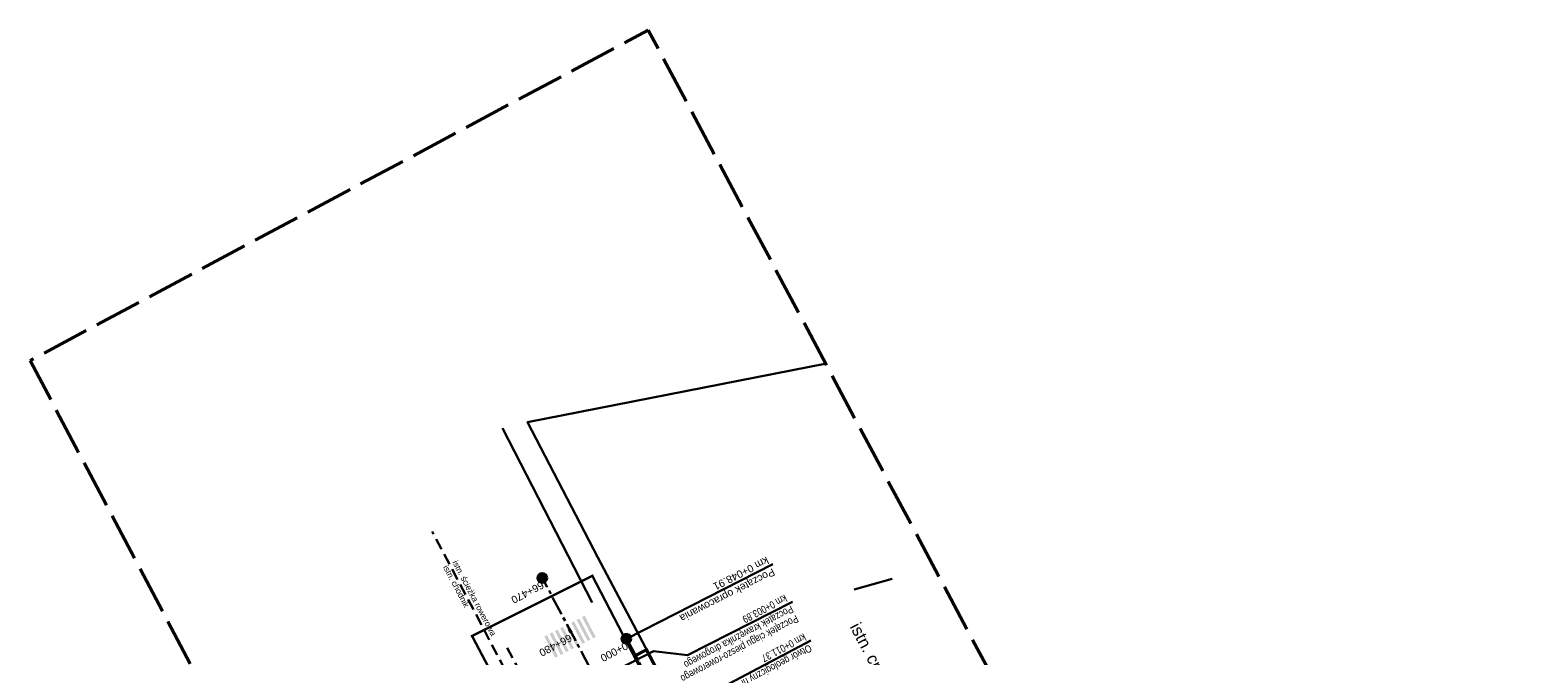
# Model space of a CAD drawing. Header units: metres. Extents: x 7529615 to 7533751, y 5721195 to 5727898.
# Tile 138 of 138: x 7529615 to 7529867, y 5727793 to 5727898. Entities that reach past the tile are written whole.
import ezdxf

# ---------------------------------------------------------------- set-up
doc = ezdxf.new("R2010")
doc.units = ezdxf.units.M
for name, pattern in [('CENTER', [50.8, 31.75, -6.35, 6.35, -6.35]), ('CENTER2', [28.575, 19.05, -3.175, 3.175, -3.175]), ('HIDDEN', [9.525, 6.35, -3.175]), ('L_0_09', [2.5, 2, -0.5])]:
    doc.linetypes.add(name, pattern=pattern)
doc.layers.add('C-DROGI-SYTUACJA-ETYKIETY', color=7, linetype='Continuous')
for name, color, linetype, lineweight, true_color in [('D-bariery', 7, 'FENCELINE2', 30, 0xff0f0f), ('D-linia-podzialowa-ZRID', 7, 'Continuous', 50, 0x40ff00), ('D-ogrodzenie-istn', 7, 'FENCELINE2', 30, 0x7a007a), ('D-podzialy-dzialek-etap-III', 7, 'Continuous', 30, 0xff0040), ('zakres-mdcp', 7, 'L_0_09', 50, 0xff05ff)]:
    doc.layers.add(name, color=color, linetype=linetype, lineweight=lineweight, true_color=true_color)
for name, color, linetype, lineweight in [('D-krawędzie', 3, 'Continuous', 30), ('D-opisy', 2, 'Continuous', 30), ('D-otw-geotechniczne-opis', 7, 'Continuous', 30), ('D-oś', 2, 'CENTER', 30), ('D-pas-drogowy', 7, 'HIDDEN', 50)]:
    doc.layers.add(name, color=color, linetype=linetype, lineweight=lineweight)
doc.layers.add('D-malowanie-istn', color=7, linetype='Continuous', true_color=0x1a6600)
doc.layers.add('poprzeczki', color=7, linetype='Continuous', true_color=0x0000c7)
doc.styles.add('2mm08', font='arial.ttf', dxfattribs={"width": 0.8})
doc.styles.get("Standard").update_dxf_attribs({"font": 'arial.ttf'})
doc.linetypes.add('FENCELINE1', pattern='A,6.35,-2.54,[133,ltypeshp.shx,S=2.54,R=0,X=-2.54,Y=0],-2.54,25.4', length=36.83)
doc.linetypes.add('FENCELINE2', pattern='A,6.35,-2.54,[132,ltypeshp.shx,S=2.54,R=0,X=-2.54,Y=0],-2.54,25.4', length=36.83)

# ---------------------------------------------------------------- blocks, each defined once
blk = doc.blocks.new('kilometraz')
at = {"linetype": 'ByBlock', "lineweight": -2}
blk.add_hatch(color=0, dxfattribs=at).paths.add_polyline_path([(0, -0.28125, 0.414213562), (0.28125, 0, 0.414213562), (0, 0.28125)])
at = {"color": 0, "linetype": 'ByBlock', "lineweight": -2}
blk.add_line((0, 0.28125), (0, -0.28125), dxfattribs=at)
blk.add_circle((0, 0), 0.28125, dxfattribs=at)
blk = doc.blocks.new('AeccTickLine')
at = {"color": 0, "linetype": 'ByBlock', "lineweight": -2}
blk.add_line((0, 1), (0, -1), dxfattribs=at)

msp = doc.modelspace()

# ---------------------------------------------------------------- hatches: boundary and pattern name
at = {"layer": 'D-malowanie-istn'}
h = msp.add_hatch(color=256, dxfattribs=at)
h.paths.add_polyline_path([(7529707.309, 5727799.725), (7529706.865, 5727799.493), (7529708.715, 5727795.947), (7529709.158, 5727796.178)])
h.paths.add_polyline_path([(7529706.422, 5727799.262), (7529705.978, 5727799.031), (7529707.828, 5727795.484), (7529708.271, 5727795.715)])
h.paths.add_polyline_path([(7529705.535, 5727798.8), (7529705.092, 5727798.569), (7529706.941, 5727795.022), (7529707.385, 5727795.253)])
h = msp.add_hatch(color=256, dxfattribs=at)
h.paths.add_polyline_path([(7529704.57, 5727798.33), (7529704.126, 5727798.099), (7529705.976, 5727794.552), (7529706.419, 5727794.783)])
h.paths.add_polyline_path([(7529703.683, 5727797.868), (7529703.459, 5727797.751, 0.0166824), (7529705.179, 5727794.137), (7529705.532, 5727794.321)])
h.paths.add_polyline_path([(7529703.459, 5727797.751), (7529703.24, 5727797.637), (7529705.089, 5727794.09), (7529705.179, 5727794.137, -0.0166824)])
h.paths.add_polyline_path([(7529702.796, 5727797.406), (7529702.353, 5727797.174), (7529704.202, 5727793.628), (7529704.646, 5727793.859)])
h.paths.add_polyline_path([(7529701.909, 5727796.943), (7529701.466, 5727796.712), (7529703.316, 5727793.165), (7529703.759, 5727793.396)])
h.paths.add_polyline_path([(7529701.023, 5727796.481), (7529700.579, 5727796.25), (7529702.429, 5727792.703), (7529702.872, 5727792.934)])

# ---------------------------------------------------------------- linework, layer by layer
at = {"layer": 'D-bariery', "color": 149, "linetype": 'FENCELINE1', "ltscale": 0.1, "true_color": 0x26435f, "flags": 128}
msp.add_lwpolyline([(7529693.6, 5727831.09), (7529708.55, 5727801.93)], dxfattribs=at)
at = {"layer": 'D-krawędzie', "linetype": 'HIDDEN', "ltscale": 0.3}
for points in [[(7529720.718, 5727740.089), (7529681.837, 5727813.791)], [(7529694.37, 5727794.38), (7529699.37, 5727784.86)]]:
    msp.add_lwpolyline(points, dxfattribs=at)
at = {"layer": 'D-linia-podzialowa-ZRID', "color": 12, "ltscale": 15, "true_color": 0xc70000}
msp.add_lwpolyline([(7529715.573, 5727792.968), (7529717.68, 5727794.024), (7529736.275, 5727758.647), (7529744.511, 5727750.406), (7529750.283, 5727738.55), (7529777.109, 5727687.569), (7529796.515, 5727651.33), (7529814.938, 5727616.793), (7529839.007, 5727572.304), (7529860.618, 5727532.509), (7529882.349, 5727491.504), (7529904.865, 5727449.096), (7529920.747, 5727418.885), (7529946.677, 5727368.547), (7529972.025, 5727320.573), (7529987.74, 5727290.153), (7529996.497, 5727273.662), (7530017.541, 5727234.203)], dxfattribs=at)
at = {"layer": 'D-ogrodzenie-istn', "ltscale": 0.1}
msp.add_lwpolyline([(7529747.764, 5727841.936), (7529697.75, 5727832.09), (7529709.543, 5727809.445), (7529717.96, 5727793.49), (7529717.96, 5727793.49), (7529717.96, 5727793.49), (7529729.48, 5727771.48), (7529736.275, 5727758.647), (7529736.275, 5727758.647), (7529784.719, 5727772.842)], dxfattribs=at)
at = {"layer": 'D-opisy'}
msp.add_line((7529714.301, 5727795.865), (7529738.762, 5727808.354), dxfattribs=at)
msp.add_lwpolyline([(7529712.413, 5727790.533), (7529718.803, 5727793.796), (7529724.533, 5727793.103), (7529742.033, 5727802.038)], dxfattribs=at)
at = {"layer": 'D-otw-geotechniczne-opis', "color": 7, "linetype": 'ByBlock', "lineweight": 30}
msp.add_lwpolyline([(7529717.98, 5727784.95), (7529722.185, 5727787.176), (7529727.5, 5727786.258), (7529745.1, 5727795.577)], dxfattribs=at)
at = {"layer": 'D-oś', "ltscale": 0.1}
msp.add_lwpolyline([(7530003.607, 5727232.506), (7529968.381, 5727299.153), (7529932.259, 5727367.671), (7529897.365, 5727433.327), (7529861.657, 5727501.028), (7529843.829, 5727534.712), (7529819.1, 5727581.518), (7529796.228, 5727624.663), (7529774.69, 5727665.371), (7529759.232, 5727694.637), (7529739.12, 5727732.663), (7529700.238, 5727806.043)], dxfattribs=at)
at = {"layer": 'D-oś', "ltscale": 0.03}
msp.add_lwpolyline([(7529714.301, 5727795.865), (7529735.169, 5727756.456, 0.0716576), (7529738.529, 5727751.848), (7529739.732, 5727750.614, -0.0717852), (7529743.098, 5727745.997), (7529747.739, 5727737.221), (7529774.913, 5727685.825), (7529793.855, 5727649.915), (7529812.38, 5727615.415), (7529837.757, 5727568.892), (7529857.658, 5727531.843), (7529878.79, 5727492.008), (7529902.589, 5727447.335), (7529918.538, 5727417.135), (7529944.281, 5727366.741), (7529969.685, 5727318.815), (7529986.23, 5727287.312), (7529994.785, 5727271.452), (7530014.919, 5727233.118)], format="xyb", dxfattribs=at)
at = {"layer": 'D-oś', "linetype": 'CENTER2', "lineweight": 35, "ltscale": 0.2}
msp.add_lwpolyline([(7529714.301, 5727795.865), (7529735.169, 5727756.456, 0.0716576), (7529738.529, 5727751.848), (7529739.732, 5727750.614, -0.0717852), (7529743.098, 5727745.997), (7529747.739, 5727737.221), (7529774.913, 5727685.825), (7529793.855, 5727649.915), (7529812.38, 5727615.415), (7529837.757, 5727568.892), (7529857.658, 5727531.843), (7529878.79, 5727492.008), (7529902.589, 5727447.335), (7529918.538, 5727417.135), (7529944.281, 5727366.741), (7529969.685, 5727318.815), (7529986.23, 5727287.312), (7529994.785, 5727271.452), (7530014.919, 5727233.118)], format="xyb", dxfattribs=at)
at = {"layer": 'D-pas-drogowy', "ltscale": 0.2, "flags": 128}
msp.add_lwpolyline([(7531633.019, 5724182.834, 0.4, 0.4, 0), (7531617.559, 5724211.608, 0.4, 0.4, 0), (7531566.784, 5724302.736, 0.4, 0.4, 0), (7531538.419, 5724356.47, 0.4, 0.4, 0), (7531526.32, 5724379.39, 0.4, 0.4, 0), (7531516.102, 5724393.607, 0.4, 0.4, 0.0014851), (7531513.78, 5724396.838, 0.4, 0.4, 0), (7531501.87, 5724413.41, 0.4, 0.4, 0), (7531474.926, 5724464.508, 0.4, 0.4, 0), (7531446.2, 5724518.992, 0.4, 0.4, 0), (7531424.962, 5724559.262, 0.4, 0.4, 0), (7531398.444, 5724609.566, 0.4, 0.4, 0), (7531379.647, 5724645.216, 0.4, 0.4, 0), (7531365.23, 5724672.56, 0.4, 0.4, 0), (7531341.306, 5724717.915, 0.4, 0.4, 0), (7531312.9, 5724771.789, 0.4, 0.4, 0), (7531292.591, 5724810.307, 0.4, 0.4, 0), (7531259.392, 5724873.271, 0.4, 0.4, 0), (7531233.74, 5724921.923, 0.4, 0.4, 0), (7531203.073, 5724980.092, 0.4, 0.4, 0), (7531173.471, 5725036.225, 0.4, 0.4, 0), (7531168.27, 5725046.09, 0.4, 0.4, 0), (7531172.29, 5725062.58, 0.4, 0.4, 0), (7531166.31, 5725074.58, 0.4, 0.4, 0), (7531150.32, 5725079.6, 0.4, 0.4, 0), (7531141.5, 5725096.43, 0.4, 0.4, 0), (7531109.312, 5725157.814, 0.4, 0.4, 0), (7531086.641, 5725201.048, 0.4, 0.4, 0), (7531059.198, 5725253.384, 0.4, 0.4, 0), (7531028.207, 5725312.489, 0.4, 0.4, 0), (7530999.105, 5725367.99, 0.4, 0.4, 0), (7530956.248, 5725449.725, 0.4, 0.4, 0), (7530924.398, 5725510.464, 0.4, 0.4, 0), (7530897.51, 5725561.74, 0.4, 0.4, 0), (7530894.46, 5725566.14, 0.4, 0.4, 0), (7530892.16, 5725570.49, 0.4, 0.4, 0), (7530869.363, 5725613.307, 0.4, 0.4, 0), (7530861.694, 5725627.705, 0.4, 0.4, 0), (7530852.74, 5725644.52, 0.4, 0.4, 0), (7530831.51, 5725684.2, 0.4, 0.4, 0), (7530811.13, 5725722.52, 0.4, 0.4, 0), (7530792.348, 5725757.941, 0.4, 0.4, 0), (7530768.03, 5725803.8, 0.4, 0.4, 0), (7530748.769, 5725840.179, 0.4, 0.4, 0), (7530727.7, 5725879.97, 0.4, 0.4, 0), (7530712.098, 5725909.545, 0.4, 0.4, 0), (7530693.644, 5725944.645, 0.4, 0.4, 0), (7530665.702, 5725997.539, 0.4, 0.4, 0), (7530641.76, 5726042.88, 0.4, 0.4, 0), (7530616.5, 5726091.48, 0.4, 0.4, 0), (7530604.628, 5726114.32, 0.4, 0.4, -0.0077628), (7530602.5, 5726118.43, 0.4, 0.4, 0), (7530603.992, 5726123.395, 0.4, 0.4, 0), (7530606.53, 5726131.84, 0.4, 0.4, 0), (7530603.27, 5726136.83, 0.4, 0.4, 0), (7530593.776, 5726151.369, 0.4, 0.4, 0), (7530590.203, 5726156.84, 0.4, 0.4, 0), (7530583.3, 5726167.41, 0.4, 0.4, 0), (7530580.578, 5726170.428, 0.4, 0.4, 0), (7530575.85, 5726175.67, 0.4, 0.4, 0), (7530569.01, 5726186.66, 0.4, 0.4, 0), (7530562.555, 5726199.189, 0.4, 0.4, 0), (7530555.67, 5726211.39, 0.4, 0.4, 0), (7530548.29, 5726224.23, 0.4, 0.4, 0), (7530540.58, 5726237.71, 0.4, 0.4, 0), (7530532.68, 5726252.65, 0.4, 0.4, 0), (7530524.06, 5726269.35, 0.4, 0.4, 0), (7530502.82, 5726309.91, 0.4, 0.4, 0), (7530488.83, 5726336.63, 0.4, 0.4, 0), (7530466.03, 5726380.16, 0.4, 0.4, 0), (7530438.47, 5726432.77, 0.4, 0.4, 0), (7530424.53, 5726459.09, 0.4, 0.4, 0), (7530401.63, 5726502.97, 0.4, 0.4, 0), (7530383.38, 5726538.06, 0.4, 0.4, 0), (7530353.97, 5726593.52, 0.4, 0.4, 0), (7530338.47, 5726622.74, 0.4, 0.4, 0), (7530322.01, 5726653.88, 0.4, 0.4, 0), (7530297.54, 5726700.33, 0.4, 0.4, 0), (7530287.38, 5726719.6, 0.4, 0.4, 0), (7530285.95, 5726722.316, 0.4, 0.4, 0), (7530280.26, 5726733.12, 0.4, 0.4, 0), (7530266.73, 5726758.74, 0.4, 0.4, 0), (7530260.42, 5726770.47, 0.4, 0.4, 0), (7530253.25, 5726783.82, 0.4, 0.4, 0), (7530244.95, 5726799.33, 0.4, 0.4, 0), (7530239.39, 5726808.49, 0.4, 0.4, 0), (7530238.29, 5726807.9, 0.4, 0.4, 0), (7530218.11, 5726850.67, 0.4, 0.4, 0), (7530175.907, 5726928.168, 0.4, 0.4, 0), (7530096.68, 5727076.15, 0.4, 0.4, 0), (7530094.68, 5727079.89, 0.4, 0.4, 0), (7530064.597, 5727135.523, 0.4, 0.4, 0), (7530046.731, 5727168.892, 0.4, 0.4, 0), (7530025.803, 5727208.461, 0.4, 0.4, 0), (7530012.847, 5727232.979, 0.4, 0.4, 0), (7529994.15, 5727268.45, 0.4, 0.4, 0), (7529981.671, 5727291.93, 0.4, 0.4, 0), (7529949.89, 5727351.73, 0.4, 0.4, 0), (7529924.75, 5727399.03, 0.4, 0.4, 0), (7529915.516, 5727417.1, 0.4, 0.4, 0), (7529885.83, 5727475.19, 0.4, 0.4, 0), (7529862.56, 5727519.97, 0.4, 0.4, 0), (7529852.985, 5727538.191, 0.4, 0.4, 0), (7529836.513, 5727569.511, 0.4, 0.4, 0), (7529815.369, 5727609.141, 0.4, 0.4, 0), (7529792.795, 5727651.247, 0.4, 0.4, 0), (7529774.199, 5727685.858, 0.4, 0.4, 0), (7529746.966, 5727736.059, 0.4, 0.4, 0), (7529733.92, 5727757.62, 0.4, 0.4, 0), (7529708.607, 5727806.389, 0.4, 0.4, 0), (7529688.492, 5727796.345, 0.4, 0.4, 0), (7529723.55, 5727729.88, 0.4, 0.4, 0), (7529725.42, 5727730.2, 0.4, 0.4, 0), (7529735.38, 5727711.28, 0.4, 0.4, 0), (7529739.21, 5727707.77, 0.4, 0.4, 0), (7529753.31, 5727681.13, 0.4, 0.4, 0), (7529755.178, 5727682.114, 0.4, 0.4, 0), (7529792.102, 5727611.923, 0.4, 0.4, 0), (7529811.741, 5727574.662, 0.4, 0.4, 0), (7529835.194, 5727530.193, 0.4, 0.4, 0), (7529857.56, 5727487.787, 0.4, 0.4, 0), (7529875.155, 5727454.426, 0.4, 0.4, 0), (7529890.63, 5727425.131, 0.4, 0.4, 0), (7529900.671, 5727406.159, 0.4, 0.4, 0), (7529953.284, 5727306.747, 0.4, 0.4, 0), (7529983.208, 5727250.207, 0.4, 0.4, 0), (7530015.379, 5727189.42, 0.4, 0.4, 0), (7530062.319, 5727099.625, 0.4, 0.4, 0), (7530100.06, 5727027.16, 0.4, 0.4, 0), (7530105.06, 5727018.32, 0.4, 0.4, 0), (7530143.175, 5726945.066, 0.4, 0.4, 0), (7530170.547, 5726892.961, 0.4, 0.4, 0), (7530195.92, 5726850.75, 0.4, 0.4, 0), (7530194.71, 5726849.15, 0.4, 0.4, 0), (7530197.22, 5726845.06, 0.4, 0.4, 0), (7530254.03, 5726738.21, 0.4, 0.4, 0), (7530261.371, 5726724.163, 0.4, 0.4, 0), (7530281.54, 5726685.57, 0.4, 0.4, 0), (7530289.214, 5726671.967, 0.4, 0.4, 0), (7530300.51, 5726651.778, 0.4, 0.4, 0), (7530303.939, 5726645.168, 0.4, 0.4, 0), (7530334.708, 5726583.665, 0.4, 0.4, 0), (7530397.759, 5726458.5, 0.4, 0.4, 0), (7530450.41, 5726357.28, 0.4, 0.4, 0), (7530482.4, 5726303.41, 0.4, 0.4, 0), (7530483.688, 5726301.003, 0.4, 0.4, 0), (7530491.35, 5726283.94, 0.4, 0.4, 0), (7530512.67, 5726243.78, 0.4, 0.4, 0), (7530529.43, 5726209.46, 0.4, 0.4, 0), (7530571.29, 5726130.56, 0.4, 0.4, 0), (7530581.28, 5726107.21, 0.4, 0.4, 0), (7530591.16, 5726088.44, 0.4, 0.4, 0), (7530597.42, 5726080.68, 0.4, 0.4, 0), (7530607.21, 5726063.51, 0.4, 0.4, 0), (7530610.82, 5726061.93, 0.4, 0.4, 0), (7530634.935, 5726016.147, 0.4, 0.4, 0), (7530642.914, 5726001.078, 0.4, 0.4, 0), (7530695.12, 5725902.09, 0.4, 0.4, 0), (7530708.718, 5725876.303, 0.4, 0.4, 0), (7530755.54, 5725787.51, 0.4, 0.4, 0), (7530802.56, 5725694.925, 0.4, 0.4, 0), (7530840.085, 5725624.059, 0.4, 0.4, 0), (7530865.243, 5725577.494, 0.4, 0.4, 0), (7530914.557, 5725484.684, 0.4, 0.4, 0), (7530964.182, 5725390.836, 0.4, 0.4, 0), (7531008.007, 5725307.954, 0.4, 0.4, 0), (7531059.253, 5725211.041, 0.4, 0.4, 0), (7531127.66, 5725081.67, 0.4, 0.4, 0), (7531345.12, 5724669.94, 0.4, 0.4, 0), (7531388.464, 5724586.93, 0.4, 0.4, 0), (7531412.35, 5724541.183, 0.4, 0.4, 0), (7531482.09, 5724407.62, 0.4, 0.4, 0), (7531504.02, 5724366.79, 0.4, 0.4, 0), (7531519.374, 5724337.52, 0.4, 0.4, 0), (7531563.749, 5724252.932, 0.4, 0.4, 0), (7531602.175, 5724179.681, 0.4, 0.4, 0), (7531619.177, 5724147.204, 0.4, 0.4, 0), (7531625.038, 5724135.635, 0.4, 0.4, 0), (7531656.796, 5724073.316, 0.4, 0.4, 0), (7531675.12, 5724037.36, 0.4, 0.4, 0), (7531682.71, 5724022.92, 0.4, 0.4, 0), (7531705.565, 5723979.811, 0.4, 0.4, 0), (7531736.606, 5723921.262, 0.4, 0.4, 0), (7531750.46, 5723895.13, 0.4, 0.4, 0), (7531740.77, 5723886.56, 0.4, 0.4, 0), (7531732.86, 5723885, 0.4, 0.4, 0), (7531722.18, 5723887.77, 0.4, 0.4, 0), (7531729.87, 5723862.17, 0.4, 0.4, 0), (7531742.92, 5723861.93, 0.4, 0.4, 0), (7531763.71, 5723859.52, 0.4, 0.4, 0), (7531768.42, 5723854.12, 0.4, 0.4, 0), (7531787.42, 5723817.97, 0.4, 0.4, 0), (7531795.57, 5723809.82, 0.4, 0.4, 0), (7531816.347, 5723819.85, 0.4, 0.4, 0), (7531816.347, 5723819.85, 0.4, 0.4, 0), (7531805.06, 5723843.23, 0.4, 0.4, 0), (7531803.61, 5723886.23, 0.4, 0.4, 0), (7531803.61, 5723886.23, 0.4, 0.4, 0), (7531780.08, 5723929.25, 0.4, 0.4, 0), (7531758.69, 5723936.76, 0.4, 0.4, 0), (7531749.359, 5723946.412, 0.4, 0.4, 0), (7531742.71, 5723953.29, 0.4, 0.4, 0), (7531735.177, 5723967.878, 0.4, 0.4, 0), (7531722.37, 5723992.68, 0.4, 0.4, 0), (7531705.042, 5724030.886, 0.4, 0.4, 0), (7531699.47, 5724043.17, 0.4, 0.4, 0), (7531692.69, 5724058.11, 0.4, 0.4, 0), (7531679.672, 5724084.017, 0.4, 0.4, 0), (7531674.55, 5724094.21, 0.4, 0.4, 0), (7531666.633, 5724114.003, 0.4, 0.4, 0), (7531649, 5724153.82, 0.4, 0.4, 0), (7531641.49, 5724149.34, 0.4, 0.4, 0), (7531626.04, 5724179.34, 0.4, 0.4, 0), (7531633.03, 5724182.84, 0, 0, 0)], format="xyseb", dxfattribs=at)
at = {"layer": 'D-podzialy-dzialek-etap-III'}
msp.add_lwpolyline([(7529752.359, 5727804.113), (7529758.718, 5727805.913)], dxfattribs=at)
at = {"layer": 'zakres-mdcp', "color": 202, "lineweight": 50, "ltscale": 4, "flags": 128}
msp.add_lwpolyline([(7531758.716, 5723850.032), (7531728.332, 5723851.794), (7531693.814, 5723894.136), (7531508.569, 5724248.602), (7531193.64, 5724847.394), (7530844.997, 5725516.068), (7530405.871, 5726335.327), (7530096.993, 5726929.301), (7529784.459, 5727520.373), (7529614.644, 5727842.41), (7529717.957, 5727897.667), (7529956.258, 5727449.278), (7530409.857, 5726589.568), (7530617.799, 5726197.499), (7530696.376, 5726240.903), (7530727.021, 5726177.862), (7530650.299, 5726135.481), (7530758.301, 5725929.636), (7531064.675, 5725351.856), (7531385.887, 5724741.515), (7531581.6, 5724370.323), (7531686.001, 5724174.745), (7531797.117, 5723955.134), (7531838.087, 5723957.501), (7531858.457, 5723931.987), (7531819.328, 5723892.549), (7531820.891, 5723857.614), (7531768.235, 5723832.41), (7531758.716, 5723850.032)], dxfattribs=at)

# ---------------------------------------------------------------- block references
at = {"layer": 'C-DROGI-SYTUACJA-ETYKIETY', "color": 10, "linetype": 'Continuous', "lineweight": 60, "xscale": 2.249999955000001, "yscale": 2.249999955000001, "zscale": 2.249999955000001, "rotation": 297.9175279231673}
msp.add_blockref('kilometraz', (7529700.238, 5727806.043), dxfattribs=at)
at = {"layer": 'C-DROGI-SYTUACJA-ETYKIETY', "color": 2, "linetype": 'Continuous', "lineweight": 60, "xscale": 0.2499999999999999, "yscale": 0.2499999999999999, "zscale": 0.2499999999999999, "rotation": 297.9175279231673}
for p in [(7529700.238, 5727806.043), (7529704.92, 5727797.207)]:
    msp.add_blockref('AeccTickLine', p, dxfattribs=at)
at = {"layer": 'poprzeczki', "color": 10, "linetype": 'Continuous', "lineweight": 60, "xscale": 2.249999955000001, "yscale": 2.249999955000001, "zscale": 2.249999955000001, "rotation": 297.9018329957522}
msp.add_blockref('kilometraz', (7529714.301, 5727795.865), dxfattribs=at)

# ---------------------------------------------------------------- texts
at = {"layer": 'C-DROGI-SYTUACJA-ETYKIETY', "color": 2}
for s, rotation, p in [('66+470', 207.91753, (7529700.082, 5727805.536)), ('66+480', 207.91753, (7529704.764, 5727796.7)), ('0+000', 207.90183, (7529714.145, 5727795.358))]:
    msp.add_text(s, height=1.25, rotation=rotation, dxfattribs=at).set_placement(p)
at = {"layer": 'D-opisy'}
for s, height, rotation, p in [('km 0+048.91', 1.25, 207.04784, (7529737.666, 5727809.657)), ('istn. chodnik', 1, 297.7764, (7529683.612, 5727807.861)), ('istn. ścieżka rowerowa', 1, 297.7764, (7529685.165, 5727808.65)), ('Początek opracowania', 1.25, 207.04784, (7529738.707, 5727807.701)), ('istn. cmentarz', 2, 297.7764, (7529751.568, 5727797.896))]:
    msp.add_text(s, height=height, rotation=rotation, dxfattribs=at).set_placement(p)
at = {"layer": 'D-opisy', "linetype": 'ByBlock', "style": '2mm08', "width": 0.8}
for s, p in [('km 0+003.89', (7529740.708, 5727803.322)), ('Początek krawężnika drogowego', (7529741.787, 5727801.483)), ('Początek ciągu pieszo-rowerowego', (7529742.625, 5727799.882))]:
    msp.add_text(s, height=1.25, rotation=207.90183, dxfattribs=at).set_placement(p)
at = {"layer": 'D-otw-geotechniczne-opis', "linetype": 'Continuous', "insert": (7529744.658, 5727795.343), "char_height": 1.25, "attachment_point": 4, "rotation": 207.90183, "style": '2mm08'}
msp.add_mtext('Otwór geologiczny nr OG-3.1\\Pkm 0+011.37', dxfattribs=at)

doc.saveas('drawing.dxf')
